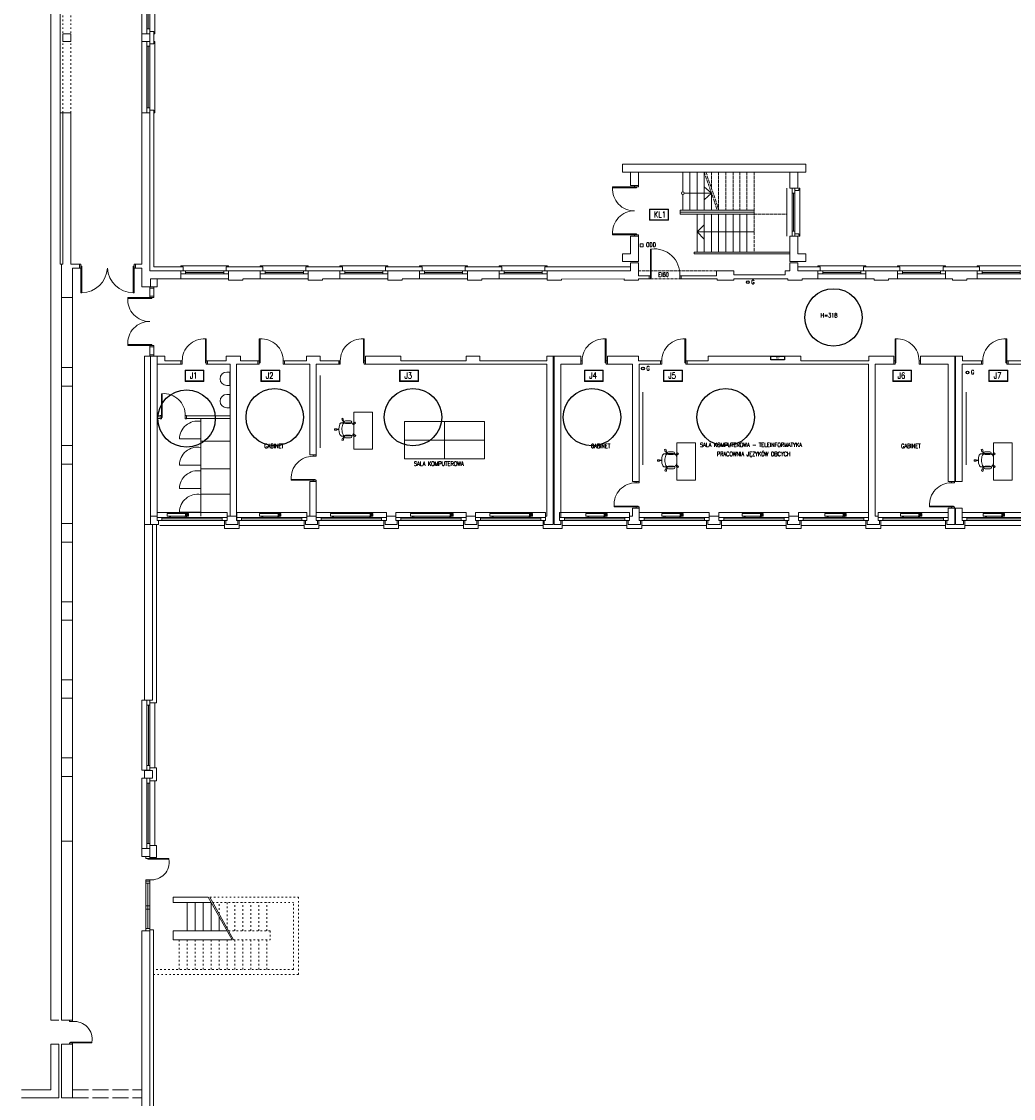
# Model space of a CAD drawing. Header units: millimetres. Extents: x -20020 to 55682, y 3351 to 17623.
# Tile 7 of 49: x -1305 to 2426, y 5901 to 9951. Entities that reach past the tile are written whole.
import ezdxf

# ---------------------------------------------------------------- set-up
doc = ezdxf.new("R2010")
doc.units = ezdxf.units.MM
doc.linetypes.add('ACAD_ISO02W100', pattern=[15, 12, -3])
doc.linetypes.add('ACAD_ISO03W100', pattern=[30, 12, -18])
doc.layers.get('0').update_dxf_attribs({"color": 252, "lineweight": 9})
for name, color, linetype, lineweight in [('0 - przerywana', 252, 'ACAD_ISO02W100', 9), ('0- stolarka', 252, 'Continuous', 9), ('0- widokowe', 252, 'Continuous', 9), ('000 STOLARKA', 252, 'Continuous', 9), ('000- DODATKI', 252, 'Continuous', 9), ('000- ŚCIANY', 252, 'Continuous', 9), ('000-NUMERY SALI', 252, 'Continuous', 9), ('ARANŻACJA', 252, 'Continuous', 9), ('Grzejniki CO na rzucie', 252, 'Continuous', 9), ('PIK_09_MEBLE', 252, 'Continuous', 9)]:
    doc.layers.add(name, color=color, linetype=linetype, lineweight=lineweight)
doc.layers.add('Znaki bezp.', color=10, linetype='Continuous')
doc.styles.add('GENERATED_STYLE_7', font='txt', dxfattribs={"width": 0.8})
doc.styles.get("Standard").update_dxf_attribs({"font": 'romans.shx', "width": 0.7})

# ---------------------------------------------------------------- blocks, each defined once
blk = doc.blocks.new('OKNO 01')
at = {"layer": '0- stolarka'}
for points in [[(-526.8, 5012.8), (-706.8, 5012.8), (-706.8, 5001.8), (-526.8, 5001.8), (-526.8, 5012.8)], [(-688.6, 5012.8), (-688.6, 5001.8)], [(-688.6, 5007.3), (-545, 5007.3)], [(-545, 5012.8), (-545, 5001.8)]]:
    blk.add_lwpolyline(points, dxfattribs=at)
at = {"layer": '0- widokowe'}
for points in [[(-706.8, 5027.8), (-706.8, 5031.8), (-526.8, 5031.8), (-526.8, 5027.8)], [(-697.8, 5012.8), (-697.8, 5027.8), (-706.8, 5027.8)], [(-535.9, 5012.8), (-535.9, 5027.8), (-526.8, 5027.8)], [(-706.8, 4982.8), (-526.8, 4982.8)]]:
    blk.add_lwpolyline(points, dxfattribs=at)
blk = doc.blocks.new('d90')
at = {"layer": '0- stolarka'}
for points in [[(-270.5, 3071.8), (-270.5, 3161.8), (-267.5, 3161.8), (-267.5, 3071.8), (-270.5, 3071.8)], [(-275.5, 3079.3), (-270.5, 3079.3), (-270.5, 3067.3), (-275.5, 3067.3), (-275.5, 3079.3)], [(-180.5, 3079.3), (-175.5, 3079.3), (-175.5, 3067.3), (-180.5, 3067.3), (-180.5, 3079.3)]]:
    blk.add_lwpolyline(points, dxfattribs=at)
blk.add_lwpolyline([(-180.5, 3079.3, 0.437586), (-267.5, 3161.8, 1.233982)], format="xyb", dxfattribs=at)
blk = doc.blocks.new('OKNO 02')
at = {"layer": '0- stolarka'}
for points in [[(-795.8, 4074.8), (-532.4, 4074.8), (-532.4, 4085.8), (-795.8, 4085.8), (-795.8, 4074.8)], [(-777.7, 4074.8), (-777.7, 4085.8)], [(-550.6, 4080.3), (-777.7, 4080.3)], [(-550.6, 4074.8), (-550.6, 4085.8)]]:
    blk.add_lwpolyline(points, dxfattribs=at)
at = {"layer": '0- widokowe'}
for points in [[(-532.4, 4104.8), (-795.8, 4104.8)], [(-795.8, 4085.8), (-795.8, 4104.8)], [(-532.4, 4085.8), (-532.4, 4104.8)], [(-542.4, 4055.8), (-542.4, 4055.8), (-785.8, 4055.8), (-785.8, 4055.8)]]:
    blk.add_lwpolyline(points, dxfattribs=at)
blk = doc.blocks.new('drzwi 2x90')
at = {"layer": '0- stolarka'}
for points in [[(5795.1, 5238.8, -0.437586), (5712.6, 5325.8, -1.233982)], [(5795.1, 5238.8, 0.437586), (5712.6, 5151.8, 1.233982)]]:
    blk.add_lwpolyline(points, format="xyb", dxfattribs=at)
for points in [[(5802.6, 5328.8), (5712.6, 5328.8), (5712.6, 5325.8), (5802.6, 5325.8), (5802.6, 5328.8)], [(5795.1, 5333.8), (5795.1, 5328.8), (5810.1, 5328.8), (5810.1, 5333.8), (5795.1, 5333.8)], [(5802.6, 5148.8), (5712.6, 5148.8), (5712.6, 5151.8), (5802.6, 5151.8), (5802.6, 5148.8)], [(5795.1, 5143.8), (5795.1, 5148.8), (5810.1, 5148.8), (5810.1, 5143.8), (5795.1, 5143.8)]]:
    blk.add_lwpolyline(points, dxfattribs=at)
blk = doc.blocks.new('d80')
at = {"layer": '0- stolarka'}
for points in [[(-1033.6, 5476.6), (-1033.6, 5471.6), (-1045.6, 5471.6), (-1045.6, 5476.6), (-1033.6, 5476.6)], [(-1041.1, 5471.6), (-961.1, 5471.6), (-961.1, 5468.6), (-1041.1, 5468.6), (-1041.1, 5471.6)], [(-1033.6, 5391.6), (-1033.6, 5386.6), (-1045.6, 5386.6), (-1045.6, 5391.6), (-1033.6, 5391.6)]]:
    blk.add_lwpolyline(points, dxfattribs=at)
blk.add_lwpolyline([(-1033.6, 5391.6, 0.496076), (-961.1, 5468.6, 1.233982)], format="xyb", dxfattribs=at)
blk = doc.blocks.new('INNY_P_ALH_LEFT_P_90_80_80_30_10')
for p, q in [((-380, -70), (-280, -70)), ((-380, -90), (-320, -90)), ((-380, -110), (-280, -110)), ((-380, -130), (-320, -130))]:
    blk.add_line(p, q)
for points in [[(-320, -50), (-320, 0), (-280, 0), (-280, -50)], [(280, -50), (280, 0), (320, 0), (320, -50)], [(-400, -150), (400, -150), (400, -50), (-400, -50), (-400, -150)]]:
    blk.add_lwpolyline(points)
blk = doc.blocks.new('GRZEJNIK DUŻY')
for p, q in [((-380, -70), (-280, -70)), ((-380, -90), (-320, -90)), ((-380, -110), (-280, -110)), ((-380, -130), (-320, -130))]:
    blk.add_line(p, q)
for points in [[(-320, -50), (-320, 0), (-280, 0), (-280, -50)], [(1080, -50), (1080, 0), (1120, 0), (1120, -50)], [(-400, -150), (1200, -150), (1200, -50), (-400, -50), (-400, -150)]]:
    blk.add_lwpolyline(points)
blk = doc.blocks.new('Z$W@#14095')
at = {"layer": 'PIK_09_MEBLE', "linetype": 'Continuous'}
for p, q in [((20.2, 40.2), (20.8, 41.8)), ((20.7, 60.7), (24.8, 63.6)), ((25.3, 54.2), (20.7, 60.7)), ((20.8, 41.8), (21.6, 43.2)), ((21.6, 43.2), (22.6, 44.5)), ((22.6, 44.5), (23.8, 45.7)), ((23.8, 45.7), (31.8, 48.4)), ((24.8, 63.6), (29.4, 57.1)), ((26.9, 55.4), (25.3, 54.2)), ((26.9, 55.4), (27.8, 56.1)), ((31.8, 48.4), (26.9, 55.4)), ((29.4, 57.1), (27.9, 56.1)), ((27.9, 56.1), (33.2, 48.9)), ((31.8, 48.5), (33.2, 49)), ((33.2, 48.9), (34.4, 49.3)), ((34.4, 49.3), (56.9, 56.5)), ((54.1, 63), (36.6, 57.4)), ((39.7, 47.9), (57.2, 53.5)), ((39.7, 47.9), (39.7, 47.9)), ((54.1, 63), (54.1, 63)), ((56.9, 56.5), (59.4, 56.5)), ((59.4, 56.5), (62, 56.1)), ((62, 56.1), (64.4, 55.3)), ((64.4, 55.3), (66.7, 54.1)), ((66.6, 57.1), (71.3, 63.5)), ((68.1, 56), (66.6, 57.1)), ((66.7, 54.1), (68.1, 56)), ((69.1, 55.2), (67.8, 53.4)), ((67.8, 53.4), (69.7, 51.8)), ((68, 56), (69, 55.3)), ((70.6, 54.1), (69.1, 55.2)), ((69.7, 51.8), (71.3, 49.8)), ((75.3, 60.6), (70.6, 54.1)), ((71.3, 63.5), (75.3, 60.6)), ((71.3, 49.8), (72.6, 47.7)), ((72.6, 47.7), (73.6, 45.4)), ((73.6, 45.4), (79.2, 27.8)), ((6.1, 16.6), (13.8, 19.1)), ((7.7, 11.9), (6.1, 16.6)), ((15.3, 14.3), (7.7, 11.9)), ((13.8, 19.1), (14.3, 17.3)), ((14.3, 17.3), (22, 19.8)), ((14.7, 16.1), (14.3, 17.3)), ((22.4, 18.5), (14.7, 16.1)), ((14.7, 16.1), (15.3, 14.3)), ((19.9, 38.6), (20.2, 40.2)), ((19.9, 29.1), (19.9, 38.6)), ((22, 19.8), (19.9, 29.1)), ((22, 19.8), (22.4, 18.5)), ((26.2, 9.7), (22.4, 18.5)), ((31.7, 2), (26.2, 9.7)), ((32.9, 0.8), (31.7, 2)), ((34.3, -0.1), (32.9, 0.8)), ((47.1, 1), (39, -1.5)), ((47.1, 1), (48.5, 1.5)), ((47.2, -7.6), (47.1, 1)), ((48.5, 1.4), (48.4, -7.6)), ((49.7, 1.7), (48.5, 1.4)), ((72.2, 9), (49.7, 1.7)), ((70.6, 11.7), (53.1, 6.1)), ((56.2, -3.4), (73.7, 2.2)), ((70.6, 11.7), (70.6, 11.7)), ((74.3, 10.5), (72.2, 9)), ((76.1, 12.3), (74.3, 10.5)), ((77.6, 14.4), (76.1, 12.3)), ((78.8, 16.7), (77.6, 14.4)), ((81, 16), (78.8, 16.7)), ((79.2, 27.8), (79.8, 25.3)), ((79.8, 20.3), (79.2, 17.8)), ((79.2, 17.8), (81.4, 17.1)), ((79.8, 25.3), (80, 22.8)), ((80, 22.8), (79.8, 20.3)), ((80.4, 14.2), (81, 16)), ((88, 11.7), (80.4, 14.2)), ((80.8, 15.7), (81.3, 17.2)), ((81.4, 17.1), (81.9, 18.9)), ((81.9, 18.9), (89.6, 16.4)), ((89.6, 16.4), (88, 11.7)), ((35.8, -0.8), (34.3, -0.1)), ((37.4, -1.3), (35.8, -0.8)), ((39, -1.5), (37.4, -1.3)), ((45.3, -15.6), (45.2, -7.6)), ((45.2, -7.6), (47.2, -7.6)), ((50.3, -15.6), (45.3, -15.6)), ((47.1, -7.5), (48.3, -7.5)), ((48.4, -7.6), (50.2, -7.6)), ((50.2, -7.6), (50.3, -15.6)), ((56.2, -3.4), (56.2, -3.4))]:
    blk.add_line(p, q, dxfattribs=at)
for centre, radius, start, end in [((74.9, 37.7), 44, 173.9437, 199.7938), ((41.4, 41.3), 10.3, 130.9193, 174.1814), ((38.1, 52.6), 5, 107.8491, 287.8491), ((55.6, 58.3), 5, 287.8491, 107.8491), ((58.1, 40.5), 16.2, 53.6526, 58.1201), ((75.8, 34.9), 44, 195.9043, 221.7545), ((50.7, 12.5), 10.3, 221.5167, 264.7788), ((54.6, 1.3), 5, 107.8491, 287.8491), ((72.1, 7), 5, 287.8491, 107.8491), ((63.8, 22.9), 16.2, 337.578, 342.0456)]:
    blk.add_arc(centre, radius, start, end, dxfattribs=at)
blk = doc.blocks.new('okno łacznik')
at = {"layer": '0- stolarka'}
for points in [[(-823.1, 10502.8), (-823.1, 10770.8), (-834.1, 10770.8), (-834.1, 10502.8), (-823.1, 10502.8)], [(-823.1, 10752.6), (-834.1, 10752.6)], [(-828.6, 10752.6), (-828.6, 10521)], [(-823.1, 10521), (-834.1, 10521)]]:
    blk.add_lwpolyline(points, dxfattribs=at)
at = {"layer": '0- widokowe'}
for points in [[(-853.1, 10770.8), (-853.1, 10502.8)], [(-823.1, 10761.8), (-808.1, 10761.8), (-808.1, 10770.8)], [(-808.1, 10770.8), (-804.1, 10770.8), (-804.1, 10502.8), (-808.1, 10502.8)], [(-823.1, 10511.9), (-808.1, 10511.9), (-808.1, 10502.8)]]:
    blk.add_lwpolyline(points, dxfattribs=at)

msp = doc.modelspace()

# ---------------------------------------------------------------- linework, layer by layer
for points in [[(-1160.45, 9037.81), (-1160.45, 11069.81)], [(-853.45, 9875.81), (-853.45, 9904.81)], [(-823.14, 9904.81), (-853.45, 9904.81)], [(-823.14, 9875.81), (-823.14, 9904.81)], [(-808.14, 9904.81), (-808.14, 9875.81)], [(-853.45, 9875.81), (-823.14, 9875.81)], [(-1120.25, 9607.81), (-1160.45, 9607.81)], [(-1150.45, 9037.81), (-1150.45, 9607.81)], [(-1120.25, 9037.81), (-1120.25, 9607.81)], [(-853.45, 9037.81), (-853.45, 9607.81)], [(-853.45, 9607.81), (-823.14, 9607.81)], [(-823.14, 9012.81), (-823.14, 9607.81)], [(-808.14, 9607.81), (-808.14, 9027.81)], [(-812.74, 8058.81), (-797.74, 8058.81), (-797.74, 7388.17), (-822.85, 7388.17)], [(-843.35, 7134.72), (-843.35, 7104.72)], [(-843.35, 7134.72), (-813.35, 7134.72)], [(-822.85, 7144.72), (-813.35, 7144.72), (-798.35, 7144.72), (-798.35, 7094.72), (-823.45, 7094.72)], [(-813.35, 7104.72), (-813.35, 7134.72)], [(-843.35, 7104.72), (-813.35, 7104.72)], [(-823.45, 6851.44), (-804.45, 6851.44), (-798.35, 6851.44), (-798.35, 6807.28), (-823.45, 6807.28)], [(-853.45, 6841.28), (-853.45, 6811.28)], [(-853.45, 6841.28), (-823.45, 6841.28)], [(-853.45, 6811.28), (-823.45, 6811.28)], [(-838.45, 6803.28), (-823.45, 6803.28), (-823.45, 6811.28), (-838.45, 6811.28), (-838.45, 6803.28)], [(-823.45, 6811.28), (-823.45, 6841.28)], [(-830.95, 6803.28), (-750.95, 6803.28), (-750.95, 6800.28), (-830.95, 6800.28), (-830.95, 6803.28)], [(-823.45, 6718.28), (-823.45, 6723.28), (-838.45, 6723.28), (-838.45, 6718.28), (-823.45, 6718.28)], [(-838.45, 6710.28), (-823.45, 6710.28), (-823.45, 6718.28), (-838.45, 6718.28), (-838.45, 6710.28)], [(-838.45, 6710.28), (-838.45, 6539.28)], [(-830.95, 6539.28), (-830.95, 6710.28)], [(-823.45, 6539.28), (-823.45, 6710.28)], [(-735.45, 6657.28), (-603.1, 6657.28)], [(-735.45, 6657.28), (-735.45, 6638.28)], [(-603.1, 6657.28), (-513.38, 6497.28)], [(-597.37, 6657.28), (-507.65, 6497.28)], [(-838.45, 6624.78), (-823.45, 6624.78), (-823.45, 6612.78), (-838.45, 6612.78), (-838.45, 6624.78)], [(-735.45, 6638.28), (-592.45, 6638.28)], [(-682.45, 6531.28), (-682.45, 6638.28)], [(-652.45, 6531.28), (-652.45, 6638.28)], [(-622.45, 6531.28), (-622.45, 6638.28)], [(-592.45, 6531.28), (-592.45, 6638.28)], [(-562.45, 6531.28), (-562.45, 6584.78)], [(-853.45, 6531.28), (-823.45, 6531.28)], [(-838.45, 6531.28), (-823.45, 6531.28), (-823.45, 6539.28), (-838.45, 6539.28), (-838.45, 6531.28)], [(-823.45, 6535.28), (-808.45, 6535.28), (-808.45, 5860.56), (-823.45, 5860.56)], [(-735.45, 6531.28), (-735.45, 6503.85)], [(-735.45, 6531.28), (-735.45, 6497.28), (-513.38, 6497.28)], [(-735.45, 6531.28), (-532.45, 6531.28)]]:
    msp.add_lwpolyline(points)
msp.add_lwpolyline([(-1150.45, 9904.81), (-1120.25, 9904.81), (-1120.25, 9875.81), (-1150.45, 9875.81)], close=True)
msp.add_lwpolyline([(-823.45, 6723.28, 0.4960755), (-750.95, 6800.28, 1.2339823)], format="xyb")
at = {"layer": '0 - przerywana'}
for points in [[(1263.04, 9383.81), (1311.84, 9241.4)], [(1269.39, 9383.81), (1318.19, 9241.4)], [(1290.04, 9383.81), (1290.04, 9323.53)], [(1317.04, 9383.81), (1317.04, 9241.4)], [(1344.04, 9383.81), (1344.04, 9241.4)], [(1371.04, 9383.81), (1371.04, 9241.4)], [(1397.04, 9383.81), (1397.04, 9241.4)], [(1423.04, 9383.81), (1423.04, 9241.4)], [(1451.04, 9383.81), (1451.04, 9083.81)], [(1451.04, 9226.22), (1574.04, 9226.22)], [(1309.46, 9012.81), (1015.52, 9012.81)], [(1309.46, 9012.81), (1015.52, 9012.81)], [(1015.52, 8982.81), (1175.52, 8982.81)]]:
    msp.add_lwpolyline(points, dxfattribs=at)
at = {"layer": '0 - przerywana', "ltscale": 5}
for points in [[(-1113.25, 5932.71), (-853.45, 5932.71)], [(-1113.25, 5902.71), (-853.45, 5902.71)]]:
    msp.add_lwpolyline(points, dxfattribs=at)
at = {"layer": '0- stolarka'}
for points in [[(1000.52, 9238.81, -0.4375855), (918.02, 9325.81, -1.2339823)], [(1000.52, 9238.81, 0.4375855), (918.02, 9151.81, 1.2339823)], [(1170.52, 8994.81, 0.471246), (1063.52, 9095.31, 1.2339823)], [(-982.24, 9022.81, -0.3914299), (-1079.24, 8930.31, -1.2339823)], [(-982.24, 9022.81, 0.3914299), (-885.24, 8930.31, 1.2339823)], [(-521.67, 8582.28), (-521.67, 8632.71), (-533.44, 8632.71, 1), (-533.44, 8582.28), (-521.67, 8582.28)], [(-521.67, 8497.95), (-521.67, 8548.38), (-533.44, 8548.38, 1), (-533.44, 8497.95), (-521.67, 8497.95)], [(-631.18, 8380.84), (-711.18, 8380.84, -0.4617866), (-631.18, 8447.47, -0.8329065)], [(-631.18, 8282.84), (-711.18, 8282.84, -0.4617866), (-631.18, 8349.47, -0.8329065)], [(-631.18, 8194.17), (-711.18, 8194.17, -0.4617866), (-631.18, 8260.8, -0.8329065)], [(-631.18, 8105.5), (-711.18, 8105.5, -0.4617866), (-631.18, 8172.13, -0.8329065)]]:
    msp.add_lwpolyline(points, format="xyb", dxfattribs=at)
for points in [[(1008.02, 9328.81), (918.02, 9328.81), (918.02, 9325.81), (1008.02, 9325.81), (1008.02, 9328.81)], [(1000.52, 9333.81), (1000.52, 9328.81), (1015.52, 9328.81), (1015.52, 9333.81), (1000.52, 9333.81)], [(1008.02, 9148.81), (918.02, 9148.81), (918.02, 9151.81), (1008.02, 9151.81), (1008.02, 9148.81)], [(1000.52, 9143.81), (1000.52, 9148.81), (1015.52, 9148.81), (1015.52, 9143.81), (1000.52, 9143.81)], [(1060.52, 8987.31), (1060.52, 9095.31), (1063.52, 9095.31), (1063.52, 8987.31), (1060.52, 8987.31)], [(-1087.24, 9022.81), (-1082.24, 9022.81), (-1082.24, 9037.81), (-1087.24, 9037.81), (-1087.24, 9022.81)], [(-877.24, 9022.81), (-882.24, 9022.81), (-882.24, 9037.81), (-877.24, 9037.81), (-877.24, 9022.81)], [(-1082.24, 9030.31), (-1082.24, 8930.31), (-1079.24, 8930.31), (-1079.24, 9030.31), (-1082.24, 9030.31)], [(-882.24, 9030.31), (-882.24, 8930.31), (-885.24, 8930.31), (-885.24, 9030.31), (-882.24, 9030.31)], [(-544.96, 9001.81), (-544.96, 9012.81)], [(1055.52, 8994.81), (1060.52, 8994.81), (1060.52, 8982.81), (1055.52, 8982.81), (1055.52, 8994.81)], [(1170.52, 8994.81), (1175.52, 8994.81), (1175.52, 8982.81), (1170.52, 8982.81), (1170.52, 8994.81)], [(-823.14, 8952.81), (-823.14, 8947.81), (-808.14, 8947.81), (-808.14, 8952.81), (-823.14, 8952.81)], [(-823.14, 8952.81), (-823.14, 8917.81)], [(-808.14, 8917.81), (-808.14, 8952.81)], [(-823.14, 8697.81), (-823.14, 8727.63)], [(-808.14, 8727.63), (-808.14, 8697.81)], [(-823.14, 8692.81), (-823.14, 8697.81), (-808.14, 8697.81), (-808.14, 8692.81), (-823.14, 8692.81)], [(-521.18, 8372.48), (-631.18, 8372.48), (-631.18, 8457.81)], [(-521.18, 8268.48), (-631.18, 8268.48), (-631.18, 8372.48)], [(-521.18, 8173.81), (-631.18, 8173.81), (-631.18, 8271.81)], [(-631.18, 8173.81), (-631.18, 8090.81)]]:
    msp.add_lwpolyline(points, dxfattribs=at)
for points in [[(135.63, 8446.81), (285.63, 8446.81), (285.63, 8376.81), (135.63, 8376.81)], [(285.63, 8446.81), (435.63, 8446.81), (435.63, 8376.81), (285.63, 8376.81)], [(135.63, 8376.81), (285.63, 8376.81), (285.63, 8306.81), (135.63, 8306.81)], [(285.63, 8376.81), (435.63, 8376.81), (435.63, 8306.81), (285.63, 8306.81)]]:
    msp.add_lwpolyline(points, close=True, dxfattribs=at)
at = {"layer": '0- widokowe'}
for points in [[(1182.04, 9383.81), (1182.04, 9310.22)], [(1209.04, 9383.81), (1209.04, 9241.4)], [(1236.04, 9383.81), (1236.04, 9241.4)], [(1263.04, 9383.81), (1263.04, 9241.4)], [(1290.04, 9305.02), (1263.04, 9329.42)], [(1182.04, 9299.81), (1182.04, 9241.4)], [(1187.25, 9305.02), (1290.04, 9305.02)], [(1290.04, 9305.02), (1263.04, 9280.62)], [(1290.04, 9305.02), (1290.04, 9241.4)], [(1172.14, 9226.22), (1172.14, 9241.4)], [(1172.14, 9241.4), (1451.04, 9241.4)], [(1172.14, 9233.81), (1451.04, 9233.81)], [(1172.14, 9226.22), (1451.04, 9226.22)], [(1236.04, 9226.22), (1236.04, 9083.81)], [(1263.04, 9226.22), (1263.04, 9083.81)], [(1290.04, 9226.22), (1290.04, 9083.81)], [(1317.04, 9226.22), (1317.04, 9083.81)], [(1344.04, 9226.22), (1344.04, 9083.81)], [(1371.04, 9226.22), (1371.04, 9083.81)], [(1397.04, 9226.22), (1397.04, 9083.81)], [(1423.04, 9226.22), (1423.04, 9083.81)], [(1451.04, 9159.34), (1451.04, 9159.34), (1451.04, 9159.34), (1236.04, 9159.5), (1263.04, 9186.5)], [(1236.04, 9159.5), (1263.04, 9132.5)], [(1585.04, 9143.81), (1585.04, 9083.81), (1225.55, 9083.81)], [(1225.55, 9083.81), (1225.55, 9077.81), (1585.04, 9077.81)], [(-706.79, 9027.81), (-808.14, 9027.81)], [(-398.13, 9012.81), (-398.13, 9027.81), (-526.79, 9027.81)], [(-236.22, 9012.81), (-236.22, 9027.81), (-227.13, 9027.81)], [(63.45, 9012.81), (63.45, 9027.81), (72.53, 9027.81)], [(201.2, 9012.81), (201.2, 9027.81), (72.53, 9027.81)], [(363.11, 9012.81), (363.11, 9027.81), (372.19, 9027.81)], [(500.86, 9012.81), (500.86, 9027.81), (372.19, 9027.81)], [(662.77, 9012.81), (662.77, 9027.81), (671.86, 9027.81)], [(962.43, 9027.81), (800.52, 9027.81), (671.86, 9027.81)], [(962.43, 9027.81), (985.52, 9027.81)], [(1699.51, 9012.81), (1699.51, 9027.81), (1615.04, 9027.81)], [(1861.42, 9012.81), (1861.42, 9027.81), (1870.51, 9027.81)], [(1999.17, 9012.81), (1999.17, 9027.81), (1870.51, 9027.81)], [(2298.84, 9012.81), (2298.84, 9027.81), (2170.17, 9027.81)], [(-486.39, 8074.81), (-486.39, 8043.81), (-542.39, 8043.81), (-542.39, 8074.81)], [(-186.73, 8074.81), (-186.73, 8043.81), (-242.73, 8043.81), (-242.73, 8074.81)], [(112.93, 8074.81), (112.93, 8043.81), (56.93, 8043.81), (56.93, 8074.81)], [(412.6, 8074.81), (412.6, 8043.81), (356.6, 8043.81), (356.6, 8074.81)], [(656.26, 8074.81), (656.26, 8043.81), (728.47, 8043.81), (728.47, 8074.81)], [(1027.92, 8074.81), (1027.92, 8043.81), (971.92, 8043.81), (971.92, 8074.81)], [(1327.58, 8074.81), (1327.58, 8043.81), (1271.58, 8043.81), (1271.58, 8074.81)], [(1627.25, 8074.81), (1627.25, 8043.81), (1571.25, 8043.81), (1571.25, 8074.81)], [(1926.91, 8074.81), (1926.91, 8043.81), (1870.91, 8043.81), (1870.91, 8074.81)], [(2242.78, 8074.81), (2242.78, 8043.81), (2170.57, 8043.81), (2170.57, 8074.81)]]:
    msp.add_lwpolyline(points, dxfattribs=at)
msp.add_circle((1182.04, 9305.02), 5.2, dxfattribs=at)
at = {"layer": '000- DODATKI'}
msp.add_lwpolyline([(1021.69, 9114.83), (1032.65, 9114.83), (1032.65, 9103.87), (1021.69, 9103.87)], close=True, dxfattribs=at)
for points in [[(-182.24, 8620.23), (-182.24, 8347.38)], [(1032.41, 8556.93), (1032.41, 8284.07)], [(2247.59, 8556.93), (2247.59, 8284.07)]]:
    msp.add_lwpolyline(points, dxfattribs=at)
at = {"layer": '000- ŚCIANY'}
for points in [[(-1195.22, 6194.71), (-1195.22, 11077.05)], [(985.52, 9383.81), (955.52, 9383.81), (955.52, 9413.81), (1615.04, 9413.81), (1645.04, 9413.81), (1645.04, 9383.81), (1015.52, 9383.81)], [(1015.52, 9333.81), (1015.52, 9383.81), (985.52, 9383.81), (985.52, 9333.81)], [(1615.04, 9323.81), (1615.04, 9383.81), (1585.04, 9383.81), (1585.04, 9323.81)], [(1585.04, 9383.81), (1585.04, 9323.81)], [(985.52, 9333.81), (1015.52, 9333.81)], [(1615.04, 9323.81), (1585.04, 9323.81)], [(985.52, 9047.81), (1015.52, 9047.81), (1015.52, 9143.81)], [(985.52, 9143.81), (985.52, 9077.81)], [(985.52, 9077.81), (985.52, 9143.81), (1015.52, 9143.81)], [(1585.04, 9143.81), (1585.04, 9047.81)], [(1615.04, 9143.81), (1585.04, 9143.81)], [(1615.04, 9077.81), (1615.04, 9143.81)], [(985.52, 9047.81), (955.52, 9047.81), (955.52, 9077.81), (985.52, 9077.81)], [(1585.04, 9047.81), (1615.04, 9047.81), (1645.04, 9047.81), (1645.04, 9077.81), (1615.04, 9077.81)], [(-1150.45, 9037.81), (-1160.45, 9037.81)], [(-1155.25, 9037.81), (-1155.25, 6194.71)], [(-1113.25, 9022.81), (-1087.24, 9022.81), (-1087.24, 9037.81), (-1120.25, 9037.81)], [(-853.45, 9022.81), (-877.24, 9022.81), (-877.24, 9037.81), (-853.45, 9037.81)], [(1015.52, 9012.81), (1015.52, 9042.81), (985.52, 9042.81), (985.52, 9012.81)], [(1585.04, 9047.81), (1615.04, 9047.81)], [(1585.04, 9012.81), (1585.04, 9042.81), (1615.04, 9042.81), (1615.04, 9012.81)], [(-1113.25, 6189.71), (-1113.25, 9022.81)], [(-853.45, 8952.81), (-853.45, 9022.81)], [(-823.14, 9012.81), (-706.79, 9012.81)], [(-706.79, 8982.81), (-706.79, 9012.81)], [(-526.79, 9012.81), (-407.13, 9012.81)], [(-526.79, 8982.81), (-526.79, 9012.81)], [(-407.13, 8982.81), (-407.13, 9012.81)], [(-98.46, 9012.81), (-98.46, 9027.81), (-227.13, 9027.81)], [(-227.13, 8982.81), (-227.13, 9012.81)], [(-227.13, 9012.81), (-107.47, 9012.81)], [(-107.47, 8982.81), (-107.47, 9012.81)], [(72.53, 8982.81), (72.53, 9012.81)], [(72.53, 9012.81), (192.19, 9012.81)], [(192.19, 8982.81), (192.19, 9012.81)], [(372.19, 9012.81), (491.86, 9012.81)], [(372.19, 8982.81), (372.19, 9012.81)], [(491.86, 8982.81), (491.86, 9012.81)], [(671.86, 8982.81), (671.86, 9012.81)], [(671.86, 9012.81), (971.52, 9012.81)], [(971.52, 9012.81), (985.52, 9012.81)], [(1015.52, 8994.81), (1015.52, 9012.81)], [(1055.52, 8982.81), (1055.52, 8994.81), (1015.52, 8994.81)], [(1309.46, 8994.81), (1175.52, 8994.81), (1175.52, 8982.81), (1312, 8982.81)], [(1309.46, 8994.81), (1309.46, 9012.81), (1374.12, 9012.81), (1374.12, 8997.81)], [(1374.12, 8997.81), (1567.84, 8997.81)], [(1567.84, 9012.81), (1585.04, 9012.81)], [(1567.84, 8997.81), (1567.84, 9012.81)], [(1615.04, 9012.81), (1690.51, 9012.81)], [(1690.51, 8982.81), (1690.51, 9012.81)], [(1870.51, 8982.81), (1870.51, 9012.81)], [(1870.51, 9012.81), (1990.17, 9012.81)], [(1990.17, 8982.81), (1990.17, 9012.81)], [(2170.17, 9012.81), (2289.83, 9012.81)], [(2170.17, 8982.81), (2170.17, 9012.81)], [(2289.83, 8982.81), (2289.83, 9012.81)], [(-823.45, 8952.82), (-853.45, 8952.81)], [(-706.79, 8982.81), (-820.44, 8982.81)], [(-795.84, 8982.81), (-795.84, 8952.81), (-820.44, 8952.81), (-820.44, 8982.81)], [(-526.79, 8982.38), (-526.79, 8977.88), (-472.79, 8977.88), (-472.79, 8982.38)], [(-407.13, 8982.81), (-472.79, 8982.81)], [(-227.13, 8982.38), (-227.13, 8977.88), (-173.13, 8977.88), (-173.13, 8982.38)], [(-107.47, 8982.81), (-173.13, 8982.81)], [(72.53, 8982.38), (72.53, 8977.88), (126.53, 8977.88), (126.53, 8982.38)], [(192.19, 8982.81), (126.53, 8982.81)], [(372.19, 8982.81), (372.19, 8978.31), (426.19, 8978.31), (426.19, 8982.81)], [(491.86, 8982.81), (426.19, 8982.81)], [(671.86, 8982.38), (671.86, 8977.88), (725.86, 8977.88), (725.86, 8982.38)], [(961.52, 8982.79), (725.86, 8982.38)], [(961.52, 8982.81), (961.52, 8978.31), (1015.52, 8978.31), (1015.52, 8982.81)], [(1055.52, 8982.81), (1015.52, 8982.81)], [(1312, 8982.81), (1312, 8978.31), (1374.12, 8978.31), (1374.12, 8982.81)], [(1570.84, 8982.81), (1374.12, 8982.81)], [(1577.26, 8982.81), (1567.84, 8982.81)], [(1577.26, 8982.81), (1577.26, 8978.31), (1631.26, 8978.31), (1631.26, 8982.81)], [(1690.51, 8982.81), (1631.26, 8982.81)], [(1902.36, 8982.81), (1870.51, 8982.81)], [(1902.36, 8982.81), (1902.36, 8978.31), (1956.36, 8978.31), (1956.36, 8982.81)], [(1990.17, 8982.81), (1956.36, 8982.81)], [(2196.27, 8982.81), (2170.17, 8982.81)], [(2196.27, 8982.81), (2196.27, 8978.31), (2250.27, 8978.31), (2250.27, 8982.81)], [(2289.83, 8982.81), (2250.27, 8982.81)], [(-1113.25, 8912.82), (-1155.25, 8912.82)], [(-842.74, 8058.81), (-842.74, 8692.81), (-820.44, 8692.81)], [(-765.84, 8692.81), (-823.45, 8692.81)], [(-820.44, 8662.81), (-820.44, 8692.81)], [(-795.84, 8662.81), (-795.84, 8692.81)], [(-765.84, 8692.81), (-765.84, 8674.81), (-765.84, 8674.81), (-705.84, 8674.81), (-705.84, 8662.81)], [(-605.84, 8674.81), (-605.84, 8662.81)], [(-605.84, 8674.81), (-536.18, 8674.81)], [(-481.14, 8692.81), (-536.18, 8692.81)], [(-521.18, 8692.81), (-536.18, 8692.81), (-536.18, 8674.81)], [(-481.14, 8692.81), (-481.14, 8674.81), (-416.18, 8674.81)], [(-416.18, 8674.81), (-416.18, 8662.81)], [(-233.14, 8692.81), (-233.14, 8674.81), (-316.18, 8674.81)], [(-316.18, 8674.81), (-316.18, 8662.81)], [(-182.14, 8692.81), (-233.14, 8692.81)], [(-182.14, 8692.81), (-182.14, 8674.81), (-182.14, 8674.81), (-111.18, 8674.81), (-111.18, 8662.81)], [(121.93, 8692.81), (-11.18, 8692.81)], [(-11.18, 8662.81), (-11.18, 8692.81)], [(121.93, 8674.81), (121.93, 8692.81)], [(121.93, 8674.81), (253.93, 8674.81)], [(253.93, 8674.81), (366.6, 8674.81)], [(418.81, 8692.81), (366.6, 8692.81)], [(366.6, 8674.81), (366.6, 8692.81)], [(418.81, 8674.81), (418.81, 8692.81)], [(418.81, 8674.81), (493.81, 8674.81)], [(670.51, 8674.81), (493.81, 8674.81)], [(700.51, 8692.81), (670.51, 8692.85), (670.51, 8674.81)], [(725.86, 8692.81), (670.51, 8692.81)], [(670.51, 8674.81), (670.51, 8692.81)], [(695.12, 8090.81), (695.12, 8692.81)], [(698.12, 8090.81), (698.12, 8692.81)], [(700.51, 8692.81), (725.86, 8692.81), (725.86, 8692.81)], [(798.47, 8662.81), (798.47, 8692.81), (725.86, 8692.81)], [(898.47, 8692.81), (898.47, 8662.81)], [(898.47, 8692.81), (970.86, 8692.81), (970.86, 8692.81)], [(1015.86, 8692.81), (970.86, 8692.81)], [(1015.86, 8674.81), (1015.86, 8692.81)], [(1015.86, 8674.81), (1098.47, 8674.81)], [(1098.47, 8674.81), (1098.47, 8662.81)], [(1198.47, 8674.81), (1277.86, 8674.81)], [(1198.47, 8674.81), (1198.47, 8662.81)], [(1328.86, 8692.81), (1277.86, 8692.81)], [(1277.86, 8674.81), (1277.86, 8692.81), (1328.86, 8692.81), (1328.86, 8692.81)], [(1328.86, 8692.81), (1575.26, 8692.81), (1575.26, 8692.81), (1626.26, 8692.81), (1626.26, 8674.81), (1881.86, 8674.81), (1881.86, 8692.81), (1925.86, 8692.81), (1925.86, 8692.81), (1975.91, 8692.81)], [(1626.26, 8692.81), (1575.26, 8692.81)], [(1925.86, 8692.81), (1881.86, 8692.81)], [(1975.91, 8662.81), (1975.91, 8692.81)], [(2075.91, 8692.81), (2075.91, 8662.81)], [(2075.91, 8692.81), (2176.86, 8692.81), (2176.86, 8692.81)], [(2233.86, 8692.81), (2176.86, 8692.81)], [(2205.17, 8220.81), (2205.17, 8692.81)], [(2208.18, 8220.81), (2208.18, 8692.81)], [(2208.18, 8220.81), (2208.18, 8692.81)], [(2233.86, 8692.81), (2233.86, 8674.81), (2233.86, 8674.81), (2305.91, 8674.81), (2305.91, 8662.81)], [(2405.91, 8674.81), (2481.86, 8674.81), (2481.86, 8692.81)], [(2405.91, 8674.81), (2405.91, 8662.81)], [(-1113.25, 8649.37), (-1155.25, 8649.37)], [(-820.44, 8090.81), (-820.44, 8662.81)], [(-705.84, 8662.81), (-795.84, 8662.81)], [(-795.84, 8090.81), (-795.84, 8662.81)], [(-521.18, 8662.81), (-605.84, 8662.81)], [(-521.18, 8382.81), (-521.18, 8662.81)], [(-416.18, 8662.81), (-496.18, 8662.81)], [(-496.18, 8382.81), (-496.18, 8662.81)], [(-221.51, 8662.81), (-316.18, 8662.81)], [(-221.51, 8320.81), (-221.51, 8662.81)], [(-111.18, 8662.81), (-196.51, 8662.81)], [(-196.51, 8320.81), (-196.51, 8662.81)], [(-11.18, 8662.81), (121.93, 8662.81)], [(131.93, 8662.81), (121.93, 8662.81)], [(253.93, 8662.81), (131.93, 8662.81)], [(493.81, 8662.81), (253.93, 8662.81)], [(366.6, 8662.81), (253.93, 8662.81)], [(670.51, 8662.81), (493.81, 8662.81)], [(670.51, 8090.81), (670.51, 8662.81)], [(798.47, 8662.81), (722.73, 8662.81)], [(722.73, 8085.81), (722.73, 8662.81)], [(993.14, 8662.81), (898.47, 8662.81)], [(993.14, 8220.81), (993.14, 8662.81)], [(1098.47, 8662.81), (1018.14, 8662.81)], [(1018.14, 8220.81), (1018.14, 8662.81)], [(1880.91, 8662.81), (1198.47, 8662.81)], [(1880.91, 8090.81), (1880.91, 8662.81)], [(1975.91, 8662.81), (1905.91, 8662.81)], [(1905.91, 8090.81), (1905.91, 8662.81)], [(2180.57, 8662.81), (2075.91, 8662.81)], [(2180.57, 8220.81), (2180.57, 8662.81)], [(2208.18, 8662.81), (2205.17, 8662.81)], [(2305.91, 8662.81), (2232.78, 8662.81)], [(2232.78, 8220.81), (2232.78, 8662.81)], [(2912.11, 8662.81), (2405.91, 8662.81)], [(-1113.25, 8579.37), (-1155.25, 8579.37)], [(-795.84, 8467.81), (-784.45, 8467.81), (-784.45, 8457.81), (-795.84, 8457.81)], [(-521.18, 8467.81), (-684.45, 8467.81), (-684.45, 8457.81), (-521.18, 8457.81)], [(-1113.25, 8355.93), (-1155.25, 8355.93)], [(-521.18, 8090.81), (-521.18, 8382.81)], [(-496.18, 8090.81), (-496.18, 8382.81)], [(-196.51, 8320.81), (-221.51, 8320.81)], [(-1113.25, 8285.93), (-1155.25, 8285.93)], [(-221.51, 8090.81), (-221.51, 8220.81)], [(-221.51, 8220.81), (-196.51, 8220.81)], [(-196.51, 8090.81), (-196.51, 8220.81)], [(1018.14, 8220.81), (993.14, 8220.81)], [(2232.78, 8220.81), (2180.57, 8220.81)], [(993.14, 8090.81), (993.14, 8120.81)], [(993.14, 8120.81), (1018.14, 8120.81)], [(1018.14, 8090.81), (1018.14, 8120.81)], [(2180.57, 8090.81), (2180.57, 8120.81)], [(2180.57, 8090.81), (2180.57, 8120.81), (2232.78, 8120.81)], [(2205.17, 8090.81), (2205.17, 8120.81)], [(2208.18, 8090.81), (2208.18, 8120.81)], [(2232.78, 8090.81), (2232.78, 8120.81)], [(-1113.25, 8062.49), (-1155.25, 8062.49)], [(-532.39, 8090.81), (-496.18, 8090.81), (-496.18, 8074.81), (-491.18, 8074.81), (-491.18, 8058.81), (-537.39, 8058.81), (-537.39, 8074.81), (-532.39, 8074.81), (-532.39, 8090.81)], [(-232.73, 8090.81), (-196.51, 8090.81), (-196.51, 8074.81), (-191.51, 8074.81), (-191.51, 8058.81), (-237.73, 8058.81), (-237.73, 8074.81), (-232.73, 8074.81), (-232.73, 8090.81)], [(66.93, 8090.81), (103.15, 8090.81), (103.15, 8074.81), (108.15, 8074.81), (108.15, 8058.81), (61.93, 8058.81), (61.93, 8074.81), (66.93, 8074.81), (66.93, 8090.81)], [(366.6, 8090.81), (402.81, 8090.81), (402.81, 8074.81), (407.81, 8074.81), (407.81, 8058.81), (361.6, 8058.81), (361.6, 8074.81), (366.6, 8074.81), (366.6, 8090.81)], [(695.12, 8090.81), (695.12, 8058.81), (674.12, 8058.81), (661.26, 8058.81), (661.26, 8074.81), (666.26, 8074.81), (666.26, 8090.81), (670.51, 8090.81)], [(718.47, 8090.81), (718.47, 8074.81), (723.47, 8074.81), (723.47, 8058.81), (698.12, 8058.81), (698.12, 8058.81), (698.12, 8090.81)], [(1018.14, 8090.81), (1018.14, 8074.81), (1023.14, 8074.81), (1023.14, 8058.81), (976.92, 8058.81), (976.92, 8074.81), (981.92, 8074.81), (981.92, 8090.81)], [(981.92, 8090.81), (993.14, 8090.81)], [(1281.58, 8090.81), (1317.8, 8090.81), (1317.8, 8074.81), (1322.8, 8074.81), (1322.8, 8058.81), (1276.58, 8058.81), (1276.58, 8074.81), (1281.58, 8074.81), (1281.58, 8090.81)], [(1581.24, 8090.81), (1617.46, 8090.81), (1617.46, 8074.81), (1622.46, 8074.81), (1622.46, 8058.81), (1576.24, 8058.81), (1576.24, 8074.81), (1581.24, 8074.81), (1581.24, 8090.81)], [(1905.91, 8090.81), (1917.12, 8090.81), (1917.12, 8074.81), (1922.12, 8074.81), (1922.12, 8058.81), (1875.91, 8058.81), (1875.91, 8074.81), (1880.91, 8074.81), (1880.91, 8090.81)], [(2180.57, 8090.81), (2180.57, 8090.81), (2180.57, 8074.81), (2175.57, 8074.81), (2175.57, 8058.81), (2205.17, 8058.81), (2205.17, 8058.81), (2205.17, 8090.81)], [(2208.18, 8090.81), (2208.18, 8058.81), (2224.92, 8058.81), (2237.78, 8058.81), (2237.78, 8074.81), (2232.78, 8074.81), (2232.78, 8090.81)], [(-842.74, 8058.81), (-842.74, 7398.17)], [(-842.74, 8058.81), (-812.74, 8058.81)], [(-812.74, 7398.17), (-812.74, 8058.81)], [(-537.39, 8058.81), (-491.18, 8058.81)], [(-237.73, 8058.81), (-191.51, 8058.81)], [(61.93, 8058.81), (108.15, 8058.81)], [(361.6, 8058.81), (407.81, 8058.81)], [(976.92, 8058.81), (1023.14, 8058.81)], [(1276.58, 8058.81), (1322.8, 8058.81)], [(1576.24, 8058.81), (1622.46, 8058.81)], [(1875.91, 8058.81), (1922.12, 8058.81)], [(-1113.25, 7992.49), (-1155.25, 7992.49)], [(-1114.45, 7769.04), (-1156.45, 7769.04)], [(-1113.25, 7699.04), (-1155.25, 7699.04)], [(-1113.25, 7475.6), (-1155.25, 7475.6)], [(-812.74, 7398.17), (-812.74, 7428.17)], [(-1113.25, 7405.6), (-1155.25, 7405.6)], [(-842.74, 7398.17), (-812.74, 7398.17)], [(-1113.25, 7182.15), (-1155.25, 7182.15)], [(-1113.25, 7112.15), (-1155.25, 7112.15)], [(-1113.25, 6868.71), (-1155.25, 6868.71)], [(-853.45, 6531.28), (-853.45, 5868.71), (-823.45, 5868.71), (-823.45, 6531.28)], [(-1165.22, 6194.71), (-1195.22, 6194.71)], [(-1113.25, 6194.71), (-1155.25, 6194.71)], [(-1305.49, 5902.71), (-1165.22, 5902.71), (-1165.22, 6104.71)], [(-1305.49, 5932.71), (-1195.22, 5932.71), (-1195.22, 6104.71)], [(-1165.22, 6104.71), (-1195.22, 6104.71)], [(-1155.25, 6104.71), (-1155.25, 5902.71), (-1155.25, 5902.71), (-1113.25, 5902.71), (-1113.25, 6112.71)], [(-1113.25, 6104.71), (-1155.25, 6104.71)]]:
    msp.add_lwpolyline(points, dxfattribs=at)
msp.add_lwpolyline([(-820.44, 8090.81), (-820.44, 8090.81), (-795.84, 8090.81), (-795.84, 8074.81), (-790.84, 8074.81), (-790.84, 8058.81), (-820.44, 8058.81), (-820.44, 8058.81)], close=True, dxfattribs=at)
at = {"layer": '000-NUMERY SALI'}
for points in [[(1057.2, 9245.64), (1128.1, 9245.64), (1128.1, 9203.44), (1057.2, 9203.44)], [(1058.7, 9244.14), (1126.6, 9244.14), (1126.6, 9204.94), (1058.7, 9204.94)], [(-690.24, 8639.76), (-619.35, 8639.76), (-619.35, 8597.56), (-690.24, 8597.56)], [(-688.75, 8638.26), (-620.85, 8638.26), (-620.85, 8599.06), (-688.75, 8599.06)], [(-404.72, 8639.76), (-333.82, 8639.76), (-333.82, 8597.56), (-404.72, 8597.56)], [(-403.22, 8638.26), (-335.32, 8638.26), (-335.32, 8599.06), (-403.22, 8599.06)], [(116.81, 8639.76), (187.71, 8639.76), (187.71, 8597.56), (116.81, 8597.56)], [(118.31, 8638.26), (186.21, 8638.26), (186.21, 8599.06), (118.31, 8599.06)], [(812.19, 8639.76), (883.09, 8639.76), (883.09, 8597.56), (812.19, 8597.56)], [(813.69, 8638.26), (881.59, 8638.26), (881.59, 8599.06), (813.69, 8599.06)], [(1109.86, 8639.76), (1180.75, 8639.76), (1180.75, 8597.56), (1109.86, 8597.56)], [(1111.35, 8638.26), (1179.25, 8638.26), (1179.25, 8599.06), (1111.35, 8599.06)], [(1972.26, 8639.76), (2043.16, 8639.76), (2043.16, 8597.56), (1972.26, 8597.56)], [(1973.76, 8638.26), (2041.66, 8638.26), (2041.66, 8599.06), (1973.76, 8599.06)], [(2333.84, 8639.76), (2404.74, 8639.76), (2404.74, 8597.56), (2333.84, 8597.56)], [(2335.34, 8638.26), (2403.24, 8638.26), (2403.24, 8599.06), (2335.34, 8599.06)]]:
    msp.add_lwpolyline(points, close=True, dxfattribs=at)
at = {"layer": 'ARANŻACJA', "linetype": 'ACAD_ISO03W100', "ltscale": 0.5}
for points in [[(-1150.45, 9607.81), (-1150.45, 11069.81)], [(-1120.25, 9607.81), (-1120.25, 11069.81)], [(-597.37, 6657.28), (-263.45, 6657.28)], [(-263.45, 6367.28), (-263.45, 6657.28)], [(-586.72, 6638.28), (-282.45, 6638.28)], [(-562.45, 6595), (-562.45, 6638.28)], [(-532.45, 6541.5), (-532.45, 6638.28)], [(-502.45, 6531.28), (-502.45, 6638.28)], [(-472.45, 6531.28), (-472.45, 6638.28)], [(-442.45, 6531.28), (-442.45, 6638.28)], [(-412.45, 6531.28), (-412.45, 6638.28)], [(-382.45, 6531.28), (-382.45, 6638.28)], [(-282.45, 6386.28), (-282.45, 6638.28)], [(-526.72, 6531.28), (-370.45, 6531.28)], [(-370.45, 6531.28), (-370.45, 6497.28)], [(-712.45, 6386.28), (-712.45, 6497.28)], [(-682.45, 6386.28), (-682.45, 6497.28)], [(-652.45, 6386.28), (-652.45, 6497.28)], [(-622.45, 6386.28), (-622.45, 6497.28)], [(-592.45, 6386.28), (-592.45, 6497.28)], [(-562.45, 6386.28), (-562.45, 6497.28)], [(-532.45, 6386.28), (-532.45, 6497.28)], [(-507.65, 6497.28), (-370.45, 6497.28)], [(-502.45, 6386.28), (-502.45, 6497.28)], [(-472.45, 6386.28), (-472.45, 6497.28)], [(-442.45, 6386.28), (-442.45, 6497.28)], [(-412.45, 6386.28), (-412.45, 6497.28)], [(-382.45, 6497.28), (-382.45, 6386.28)], [(-282.45, 6386.28), (-808.45, 6386.28)], [(-263.45, 6367.28), (-808.45, 6367.28)]]:
    msp.add_lwpolyline(points, dxfattribs=at)
at = {"layer": 'Defpoints'}
for centre in [(1426.69, 8970.54), (1032.32, 8646.04), (2253.06, 8631.37)]:
    msp.add_circle(centre, 5.18, dxfattribs=at)
at = {"layer": 'Defpoints', "color": 6}
for centre in [(1749.24, 8837.96), (-684.45, 8457.81), (-352.98, 8462.81), (167.12, 8462.81), (840.51, 8462.81), (1343.39, 8462.81)]:
    msp.add_circle(centre, 107.97, dxfattribs=at)
at = {"layer": 'PIK_09_MEBLE'}
for points in [[(14.81, 8342.31), (14.81, 8482.31), (-55.19, 8482.31), (-55.19, 8342.31), (14.81, 8342.31)], [(1229.46, 8226.06), (1229.46, 8366.06), (1159.46, 8366.06), (1159.46, 8226.06), (1229.46, 8226.06)], [(2420.68, 8226.06), (2420.68, 8366.06), (2350.68, 8366.06), (2350.68, 8226.06), (2420.68, 8226.06)]]:
    msp.add_lwpolyline(points, dxfattribs=at)
at = {"layer": 'Znaki bezp.'}
msp.add_lwpolyline([(1512.8, 8692.81), (1564.89, 8692.81), (1564.89, 8678.85), (1512.8, 8678.85)], close=True, dxfattribs=at)

# ---------------------------------------------------------------- block references
for p in [(0, -598), (0, -895)]:
    msp.add_blockref('okno łacznik', p)
at = {"xscale": 0.1, "yscale": 0.1, "zscale": 0.1, "rotation": 180}
for p in [(-23.64, 8085.81), (277.75, 8085.81), (576.44, 8085.81)]:
    msp.add_blockref('GRZEJNIK DUŻY', p, dxfattribs=at)
at = {"layer": '000 STOLARKA'}
for name, p, rotation in [('OKNO 01', (-3408.77, 8617.02), 270), ('d90', (2870.82, 8496.33), 90.00000000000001), ('d90', (4085.47, 8396.33), 90.00000000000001), ('d90', (5272.1, 8396.33), 90.00000000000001), ('OKNO 02', (3251.96, 7930.56), 90), ('OKNO 02', (3251.36, 7637.11), 90)]:
    msp.add_blockref(name, p, dxfattribs=dict(at, rotation=rotation))
for name, p in [('OKNO 01', (0, 4000)), ('OKNO 01', (299.66, 4000)), ('OKNO 01', (599.33, 4000)), ('OKNO 01', (898.99, 4000)), ('OKNO 01', (1198.65, 4000)), ('OKNO 01', (2397.3, 4000)), ('OKNO 01', (2696.96, 4000)), ('OKNO 01', (2996.63, 4000)), ('drzwi 2x90', (-6618.26, 3584)), ('d90', (-140.66, 5595.48)), ('d90', (2251.43, 5595.48)), ('d90', (-508.93, 5389.48)), ('OKNO 02', (0, 4000)), ('OKNO 02', (299.66, 4000)), ('OKNO 02', (599.32, 4000)), ('OKNO 02', (898.99, 4000)), ('OKNO 02', (1198.65, 4000)), ('OKNO 02', (1514.31, 4000)), ('OKNO 02', (1813.97, 4000)), ('OKNO 02', (2113.63, 4000)), ('OKNO 02', (2413.3, 4000))]:
    msp.add_blockref(name, p, dxfattribs=at)
at = {"layer": '000 STOLARKA', "xscale": -1}
for name, p in [('d90', (-881.36, 5595.48)), ('d90', (-286.7, 5595.48)), ('d90', (622.95, 5595.48)), ('d90', (922.95, 5595.48)), ('d90', (2130.39, 5595.48)), ('OKNO 02', (1384.73, 4000)), ('OKNO 02', (1700.39, 4000))]:
    msp.add_blockref(name, p, dxfattribs=at)
at = {"layer": '000 STOLARKA', "xscale": -1, "rotation": 180}
msp.add_blockref('d80', (-79.67, 11581.34), dxfattribs=at)
at = {"layer": 'Grzejniki CO na rzucie', "xscale": 0.1, "yscale": 0.1, "zscale": 0.1, "rotation": 180}
for p in [(-717.42, 8085.81), (-369.83, 8085.81), (857.24, 8085.81), (1143.38, 8085.81), (1444.99, 8085.81), (1756.69, 8085.81), (2040.89, 8085.81), (2352.56, 8085.81)]:
    msp.add_blockref('INNY_P_ALH_LEFT_P_90_80_80_30_10', p, dxfattribs=at)
at = {"layer": 'PIK_09_MEBLE', "xscale": -1, "rotation": 198.5118444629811}
for p in [(-139, 8427.79), (1075.65, 8311.54), (2266.87, 8311.54)]:
    msp.add_blockref('Z$W@#14095', p, dxfattribs=at)

# ---------------------------------------------------------------- texts
at = {"layer": '000- DODATKI', "char_height": 16, "attachment_point": 1}
for s, width, insert in [('ODD', 48.5104, (1043.85, 9119.19)), ('EI60', 48.5104, (1090.1, 9007.05)), ('H=318', 48.5104, (1700.73, 8853.96)), ('\\pxqc;GABINET', 178.5448, (-444.58, 8362.7)), ('\\pxqc;GABINET', 178.5448, (783.93, 8362.7)), ('\\pxqc;SALA KOMPUTEROWA - TELEINFORMATYKA', 456.12, (1210.81, 8366.78)), ('\\pxqc;GABINET', 178.5448, (1951.07, 8362.7)), ('PRACOWNIA JĘZYKÓW OBCYCH', 292.4621, (1310.04, 8332.7)), ('SALA KOMPUTEROWA', 178.5448, (171.11, 8296.11))]:
    msp.add_mtext_dynamic_manual_height_columns(s, width=width, gutter_width=12.5, heights=[0], dxfattribs=dict(at, insert=insert))
at = {"layer": '000-NUMERY SALI', "char_height": 22.5, "attachment_point": 1}
for s, width, insert in [('KL1', 52.2186, (1073.29, 9236.19)), ('J1', 629.8244, (-671.86, 8630.32)), ('J2', 629.8244, (-386.34, 8630.32)), ('J3', 629.8244, (135.19, 8630.32)), ('J4', 629.8244, (830.57, 8630.32)), ('J5', 629.8244, (1128.24, 8630.32)), ('J6', 629.8244, (1990.64, 8630.32)), ('J7', 629.8244, (2352.22, 8630.32))]:
    msp.add_mtext_dynamic_manual_height_columns(s, width=width, gutter_width=12.5, heights=[0], dxfattribs=dict(at, insert=insert))
at = {"layer": 'Defpoints', "char_height": 16, "attachment_point": 1}
for insert in [(1439.84, 8979.32), (1045.47, 8654.82), (2266.21, 8640.15)]:
    msp.add_mtext_dynamic_manual_height_columns('G', width=48.5104, gutter_width=12.5, heights=[0], dxfattribs=dict(at, insert=insert))
at = {"layer": 'Znaki bezp.', "insert": (1540.02, 8689.93), "char_height": 8, "attachment_point": 2, "style": 'GENERATED_STYLE_7'}
msp.add_mtext('\\A1;{\\fArial Europa Środkowa|b0|i0|c0|p34;\\C1;HP}', dxfattribs=at)

doc.saveas('drawing.dxf')
